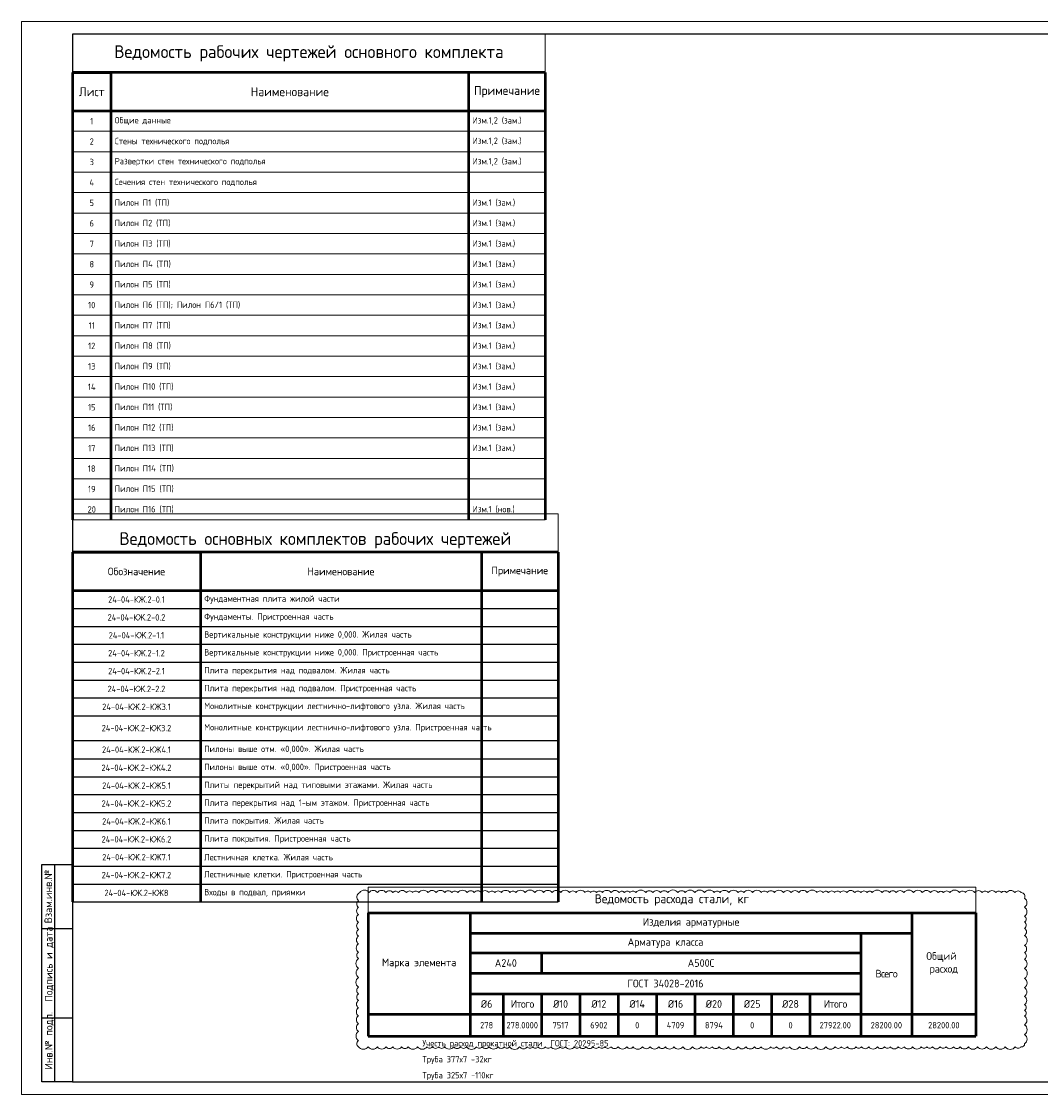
# Model space of a CAD drawing. Header units: millimetres. Extents: x 376598 to 1249954, y -318491 to -22134.
# Tile 15 of 256: x 376598 to 416478, y -151390 to -109390. Entities that reach past the tile are written whole.
import ezdxf
from ezdxf.enums import TextEntityAlignment as Align

# ---------------------------------------------------------------- set-up
doc = ezdxf.new("R2010")
doc.units = ezdxf.units.MM
for name, color, linetype, lineweight in [('АС-Таблицы', 7, 'Continuous', 20), ('РАЗМЕРЫ', 1, 'Continuous', 9), ('Текст', 7, 'Continuous', 25), ('ТОНКИЕ', 7, 'Continuous', 9)]:
    doc.layers.add(name, color=color, linetype=linetype, lineweight=lineweight)
doc.layers.add('ТОЛСТЫЕ_ОСНОВНЫЕ', color=6, linetype='Continuous')
doc.styles.add('GOST-2.304_Type-B', font='GOST_Common.ttf')
doc.styles.add('style1', font='GOST_Common.ttf', dxfattribs={"height": 500})
doc.styles.add('ГОСТ', font='GOST_Common.ttf')

# ---------------------------------------------------------------- blocks, each defined once
blk = doc.blocks.new('*T37')
at = {"color": 0, "lineweight": 50}
for p, q in [((0, -1500), (1500, -1500)), ((0, -1500), (0, -19000)), ((1500, -1500), (1500, -19000)), ((15500, -1500), (15500, -19000)), ((18500, -1500), (18500, -19000)), ((0, -3000), (18500, -3000))]:
    blk.add_line(p, q, dxfattribs=at)
at = {"color": 0, "linetype": 'ByBlock', "lineweight": -2}
blk.add_line((1500, -1500), (18500, -1500), dxfattribs=at)
at = {"color": 0, "lineweight": 20}
for p, q in [((0, -3800), (18500, -3800)), ((0, -4600), (18500, -4600)), ((0, -5400), (18500, -5400)), ((0, -6200), (18500, -6200)), ((0, -7000), (18500, -7000)), ((0, -7800), (18500, -7800)), ((0, -8600), (18500, -8600)), ((0, -9400), (18500, -9400)), ((0, -10200), (18500, -10200)), ((0, -11000), (18500, -11000)), ((0, -11800), (18500, -11800)), ((0, -12600), (18500, -12600)), ((0, -13400), (18500, -13400)), ((0, -14200), (18500, -14200)), ((0, -15000), (18500, -15000)), ((0, -15800), (18500, -15800)), ((0, -16600), (18500, -16600)), ((0, -17400), (18500, -17400)), ((0, -18200), (18500, -18200)), ((0, -19000), (18500, -19000))]:
    blk.add_line(p, q, dxfattribs=at)
at = {"layer": 'DEFPOINTS', "color": 8, "linetype": 'ByBlock', "lineweight": 0}
for p, q in [((0, 0), (18500, 0)), ((0, 0), (0, -1500)), ((18500, 0), (18500, -1500))]:
    blk.add_line(p, q, dxfattribs=at)
at = {"color": 0, "linetype": 'Continuous', "lineweight": -3, "style": 'GOST-2.304_Type-B'}
for s, insert, char_height, width, attachment_point in [('Ведомость рабочих чертежей основного комплекта', (9250, -750.0000000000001), 500, 18200, 5), ('Лист', (750, -2250), 350, 1200, 5), ('Наименование', (8500, -2250), 350, 13700, 5), ('Примечание', (17000, -2250), 350, 2700, 5), ('1', (750, -3400), 250, 1200, 5), ('Общие данные', (1650, -3400), 250, 13700, 4), ('Изм.1,2 (зам.)', (15650, -3400), 250, 2700, 4), ('2', (750, -4200), 250, 1200, 5), ('{\\C7;Стены технического подполья}', (1650, -4200), 250, 13700, 4), ('Изм.1,2 (зам.)', (15650, -4200), 250, 2700, 4), ('3', (750, -5000), 250, 1200, 5), ('{\\C7;Развертки стен технического подполья}', (1650, -5000), 250, 13700, 4), ('Изм.1,2 (зам.)', (15650, -5000), 250, 2700, 4), ('4', (750, -5800), 250, 1200, 5), ('{\\C7;Сечения стен технического подполья}', (1650, -5800), 250, 13700, 4), ('5', (750, -6600), 250, 1200, 5), ('{\\C256;Пилон П1 (ТП) }', (1650, -6600), 250, 13700, 4), ('Изм.1 (зам.)', (15650, -6600), 250, 2700, 4), ('6', (750, -7400), 250, 1200, 5), ('{\\C256;Пилон П2 (ТП) }', (1650, -7400), 250, 13700, 4), ('Изм.1 (зам.)', (15650, -7400), 250, 2700, 4), ('7', (750, -8200), 250, 1200, 5), ('{\\C256;Пилон П3 (ТП)}', (1650, -8200), 250, 13700, 4), ('Изм.1 (зам.)', (15650, -8200), 250, 2700, 4), ('Изм.1 (зам.)', (15650, -9000), 250, 2700, 4), ('8', (750, -9000), 250, 1200, 5), ('{\\C256;Пилон П4 (ТП) }', (1650, -9000), 250, 13700, 4), ('9', (750, -9800), 250, 1200, 5), ('{\\C256;Пилон П5 (ТП) }', (1650, -9800), 250, 13700, 4), ('Изм.1 (зам.)', (15650, -9800), 250, 2700, 4), ('10', (750, -10600), 250, 1200, 5), ('{\\C256;Пилон П6 (ТП); Пилон П6/1 (ТП) }', (1650, -10600), 250, 13700, 4), ('Изм.1 (зам.)', (15650, -10600), 250, 2700, 4), ('11', (750, -11400), 250, 1200, 5), ('{\\C256;Пилон П7 (ТП) }', (1650, -11400), 250, 13700, 4), ('Изм.1 (зам.)', (15650, -11400), 250, 2700, 4), ('12', (750, -12200), 250, 1200, 5), ('{\\C256;Пилон П8 (ТП)}', (1650, -12200), 250, 13700, 4), ('Изм.1 (зам.)', (15650, -12200), 250, 2700, 4), ('13', (750, -13000), 250, 1200, 5), ('{\\C256;Пилон П9 (ТП)}', (1650, -13000), 250, 13700, 4), ('Изм.1 (зам.)', (15650, -13000), 250, 2700, 4), ('14', (750, -13800), 250, 1200, 5), ('{\\C256;Пилон П10 (ТП)}', (1650, -13800), 250, 13700, 4), ('Изм.1 (зам.)', (15650, -13800), 250, 2700, 4), ('15', (750, -14600), 250, 1200, 5), ('{\\C256;Пилон П11 (ТП)}', (1650, -14600), 250, 13700, 4), ('Изм.1 (зам.)', (15650, -14600), 250, 2700, 4), ('16', (750, -15400), 250, 1200, 5), ('{\\C256;Пилон П12 (ТП)}', (1650, -15400), 250, 13700, 4), ('Изм.1 (зам.)', (15650, -15400), 250, 2700, 4), ('17', (750, -16200), 250, 1200, 5), ('{\\C256;Пилон П13 (ТП)}', (1650, -16200), 250, 13700, 4), ('Изм.1 (зам.)', (15650, -16200), 250, 2700, 4), ('18', (750, -17000), 250, 1200, 5), ('{\\C256;Пилон П14 (ТП)}', (1650, -17000), 250, 13700, 4), ('19', (750, -17800), 250, 1200, 5), ('{\\C256;Пилон П15 (ТП)}', (1650, -17800), 250, 13700, 4), ('20', (750, -18600), 250, 1200, 5), ('{\\C256;Пилон П16 (ТП)}', (1650, -18600), 250, 13700, 4), ('Изм.1 (нов.)', (15650, -18600), 250, 2700, 4)]:
    blk.add_mtext(s, dxfattribs=dict(at, insert=insert, char_height=char_height, width=width, attachment_point=attachment_point))
blk = doc.blocks.new('*U57')
at = {"layer": 'ТОЛСТЫЕ_ОСНОВНЫЕ'}
for p, q in [((8, 5), (8, 90)), ((8, 90), (20, 90)), ((13, 5), (13, 90)), ((8, 65), (20, 65)), ((8, 30), (20, 30)), ((20, 5), (8, 5))]:
    blk.add_line(p, q, dxfattribs=at)
at = {"layer": 'ТОЛСТЫЕ_ОСНОВНЫЕ', "color": 6}
blk.add_lwpolyline([(20, 5), (589, 5), (589, 415), (20, 415)], close=True, dxfattribs=at)
at = {"layer": 'ТОНКИЕ'}
blk.add_lwpolyline([(0, 0), (594, 0), (594, 420), (0, 420)], close=True, dxfattribs=at)
at = {"layer": 'Текст', "style": 'style1'}
for s, p in [('Взам.инв.№', (10.5, 77.5)), ('Подпись и дата', (10.89337601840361, 51.05893225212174)), ('Инв.№ подл.', (10.89337601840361, 21.05893225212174))]:
    blk.add_text(s, height=3, rotation=90, dxfattribs=at).set_placement(p, align=Align.MIDDLE)
blk.add_text('Формат А2', height=2.5, dxfattribs=at).set_placement((549.5706782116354, 1.201263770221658))
blk = doc.blocks.new('*T40')
at = {"layer": 'DEFPOINTS', "color": 8, "linetype": 'ByBlock', "lineweight": 0, "transparency": 16777216}
for p, q in [((0, 0), (23785.09621332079, 0)), ((0, 0), (0, -1000)), ((23785.09621332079, 0), (23785.09621332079, -1000))]:
    blk.add_line(p, q, dxfattribs=at)
at = {"layer": 'АС-Таблицы', "color": 0, "linetype": 'ByBlock', "lineweight": 50, "transparency": 16777216}
for p, q in [((0, -1000), (23785.09621332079, -1000)), ((0, -1000), (0, -5835.162634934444)), ((4000, -1000), (4000, -5835.162634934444)), ((21285.09621332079, -1000), (21285.09621332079, -5835.162634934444)), ((23785.09621332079, -1000), (23785.09621332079, -5835.162634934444)), ((4000, -1800), (21285.09621332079, -1800)), ((19285.09621332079, -1800), (19285.09621332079, -5835.162634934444)), ((4000, -2568.495968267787), (19285.09621332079, -2568.495968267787)), ((6785.096213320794, -2568.495968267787), (6785.096213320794, -3368.495968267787)), ((4000, -3368.495968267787), (19285.09621332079, -3368.495968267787)), ((4000, -4168.495968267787), (19285.09621332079, -4168.495968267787)), ((5285.096213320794, -4168.495968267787), (5285.096213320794, -5835.162634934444)), ((6785.096213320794, -4168.495968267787), (6785.096213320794, -5835.162634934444)), ((8285.096213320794, -4168.495968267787), (8285.096213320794, -5835.162634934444)), ((9785.096213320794, -4168.495968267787), (9785.096213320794, -5835.162634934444)), ((11285.09621332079, -4168.495968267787), (11285.09621332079, -5835.162634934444)), ((12785.09621332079, -4168.495968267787), (12785.09621332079, -5835.162634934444)), ((14285.09621332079, -4168.495968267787), (14285.09621332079, -5835.162634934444)), ((15785.09621332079, -4168.495968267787), (15785.09621332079, -5835.162634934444)), ((17285.09621332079, -4168.495968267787), (17285.09621332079, -5835.162634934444)), ((0, -4968.495968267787), (23785.09621332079, -4968.495968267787)), ((0, -5835.162634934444), (23785.09621332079, -5835.162634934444))]:
    blk.add_line(p, q, dxfattribs=at)
at = {"layer": 'АС-Таблицы', "color": 0, "transparency": 16777216, "attachment_point": 5, "style": 'ГОСТ'}
for s, insert, char_height, width in [('Ведомость расхода стали, кг', (11892.54810666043, -500), 350, 23585.09621332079), ('Изделия арматурные', (12642.54810666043, -1400), 300, 17085.09621332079), ('Арматура класса', (11642.54810666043, -2184.247984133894), 300, 15085.09621332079), ('Общий  расход', (22535.09621332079, -2984.247984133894), 300, 2300), ('Марка элемента', (2000, -2984.247984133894), 300, 3800), ('А240', (5392.548106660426, -2968.495968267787), 300, 2585.096213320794), ('A500С', (13035.09621332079, -2968.495968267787), 300, 12300), ('{\\T0.9;Всего}', (20285.09621332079, -3384.247984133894), 300, 1800), ('ГОСТ 34028-2016', (11642.54810666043, -3768.495968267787), 300, 15085.09621332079), ('{\\T0.9;Итого}', (6035.096213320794, -4568.495968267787), 300, 1300), ('{\\T0.9;Итого}', (18285.09621332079, -4568.495968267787), 300, 1800), ('278.0000', (6035.096213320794, -5401.82930160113), 250, 1300), ('0', (16535.09621332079, -5401.82930160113), 250, 1300), ('27922.00', (18285.09621332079, -5401.82930160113), 250, 1800), ('28200.00', (20285.09621332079, -5401.82930160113), 250, 1800), ('28200.00', (22535.09621332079, -5401.82930160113), 250, 2300)]:
    blk.add_mtext(s, dxfattribs=dict(at, insert=insert, char_height=char_height, width=width))
at = {"layer": 'АС-Таблицы', "color": 150, "transparency": 16777216, "attachment_point": 5, "style": 'ГОСТ'}
for s, insert, char_height, width in [('{\\C200;%%C6} ', (4642.548106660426, -4568.495968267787), 300, 1085.096213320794), ('{\\C200;%%C10} ', (7535.096213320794, -4568.495968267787), 300, 1300), ('{\\C200;%%C12} ', (9035.096213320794, -4568.495968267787), 300, 1300), ('{\\C200;%%C14} ', (10535.09621332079, -4568.495968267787), 300, 1300), ('{\\C200;%%C16}', (12035.09621332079, -4568.495968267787), 300, 1300), ('{\\C200;%%C20}', (13535.09621332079, -4568.495968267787), 300, 1300), ('{\\C200;%%C25}', (15035.09621332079, -4568.495968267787), 300, 1300), ('{\\C200;%%C28}', (16535.09621332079, -4568.495968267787), 300, 1300), ('278', (4642.548106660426, -5401.82930160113), 250, 1085.096213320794), ('7517', (7535.096213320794, -5401.82930160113), 250, 1300), ('6902', (9035.096213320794, -5401.82930160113), 250, 1300), ('0', (10535.09621332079, -5401.82930160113), 250, 1300), ('4709', (12035.09621332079, -5401.82930160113), 250, 1300), ('8794', (13535.09621332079, -5401.82930160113), 250, 1300), ('0', (15035.09621332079, -5401.82930160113), 250, 1300)]:
    blk.add_mtext(s, dxfattribs=dict(at, insert=insert, char_height=char_height, width=width))
blk = doc.blocks.new('*T1411')
at = {"color": 0, "lineweight": 50, "transparency": 16777216}
for p, q in [((0, -1500), (5000, -1500)), ((0, -1500), (0, -15185.34380937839)), ((5000, -1500), (5000, -15185.34380937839)), ((16000, -1500), (16000, -15185.34380937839)), ((19000, -1500), (19000, -15185.34380937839)), ((0, -3000), (19000, -3000))]:
    blk.add_line(p, q, dxfattribs=at)
at = {"color": 0, "linetype": 'ByBlock', "lineweight": -2, "transparency": 16777216}
blk.add_line((5000, -1500), (19000, -1500), dxfattribs=at)
at = {"color": 0, "linetype": 'Continuous', "transparency": 16777216}
for p, q in [((0, -3700), (19000, -3700)), ((0, -4400), (19000, -4400)), ((0, -5100), (19000, -5100)), ((0, -5800), (19000, -5800)), ((0, -6500), (19000, -6500)), ((0, -7200), (5000, -7200)), ((16000, -7200), (19000, -7200)), ((0, -7900), (5000, -7900)), ((16000, -7900), (19000, -7900)), ((0, -8866.666666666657), (5000, -8866.666666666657)), ((16000, -8866.666666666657), (19000, -8866.666666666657)), ((0, -9585.343809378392), (5000, -9585.343809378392)), ((16000, -9585.343809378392), (19000, -9585.343809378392)), ((0, -10285.34380937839), (5000, -10285.34380937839)), ((16000, -10285.34380937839), (19000, -10285.34380937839)), ((0, -10985.34380937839), (5000, -10985.34380937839)), ((0, -11685.34380937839), (5000, -11685.34380937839)), ((0, -12385.34380937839), (5000, -12385.34380937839)), ((0, -13085.34380937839), (5000, -13085.34380937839)), ((0, -13785.34380937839), (5000, -13785.34380937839)), ((0, -14485.34380937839), (5000, -14485.34380937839)), ((0, -15185.34380937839), (5000, -15185.34380937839))]:
    blk.add_line(p, q, dxfattribs=at)
at = {"color": 0, "lineweight": -2, "transparency": 16777216}
for p, q in [((5000, -7200), (16000, -7200)), ((5000, -7900), (16000, -7900)), ((5000, -8866.666666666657), (16000, -8866.666666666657)), ((5000, -9585.343809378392), (16000, -9585.343809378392)), ((5000, -10285.34380937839), (16000, -10285.34380937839)), ((5000, -10985.34380937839), (19000, -10985.34380937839)), ((5000, -11685.34380937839), (19000, -11685.34380937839)), ((5000, -12385.34380937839), (19000, -12385.34380937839)), ((5000, -13085.34380937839), (19000, -13085.34380937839)), ((5000, -13785.34380937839), (19000, -13785.34380937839)), ((5000, -14485.34380937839), (19000, -14485.34380937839)), ((5000, -15185.34380937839), (19000, -15185.34380937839))]:
    blk.add_line(p, q, dxfattribs=at)
at = {"layer": 'DEFPOINTS', "color": 8, "linetype": 'ByBlock', "lineweight": 0, "transparency": 16777216}
for p, q in [((0, 0), (19000, 0)), ((0, 0), (0, -1500)), ((19000, 0), (19000, -1500))]:
    blk.add_line(p, q, dxfattribs=at)
at = {"color": 0, "linetype": 'Continuous', "lineweight": -3, "transparency": 16777216, "style": 'GOST-2.304_Type-B'}
for s, insert, char_height, width, attachment_point in [('Ведомость основных комплектов рабочих чертежей', (9500, -1350), 500, 18700, 8), ('Обозначение', (2500, -2250), 300, 4800, 5), ('Наименование', (10500, -2250), 300, 10700, 5), ('Примечание', (17500, -2250), 300, 2900, 5), ('24-04-КЖ.2-0.1', (2500, -3350), 250, 4700, 5), ('Фундаментная плита жилой части', (5150, -3350), 250, 10700, 4), ('24-04-КЖ.2-0.2', (2500, -4050), 250, 4700, 5), ('Фундаменты. Пристроенная часть', (5150, -4050), 250, 10700, 4), ('24-04-КЖ.2-1.1', (2500, -4750), 250, 4700, 5), ('Вертикальные конструкции ниже 0,000. Жилая часть', (5150, -4750), 250, 10700, 4), ('24-04-КЖ.2-1.2', (2500, -5450), 250, 4700, 5), ('Вертикальные конструкции ниже 0,000. Пристроенная часть', (5150, -5450), 250, 10700, 4), ('24-04-КЖ.2-2.1', (2500, -6150), 250, 4700, 5), ('Плита перекрытия над подвалом. Жилая часть', (5150, -6150), 250, 10700, 4), ('24-04-КЖ.2-2.2', (2500, -6850), 250, 4700, 5), ('Плита перекрытия над подвалом. Пристроенная часть', (5150, -6850), 250, 10700, 4), ('24-04-КЖ.2-КЖ3.1', (2500, -7550), 250, 4700, 5), ('Монолитные конструкции лестнично-лифтового узла. Жилая часть', (5150, -7550), 250, 10700, 4), ('24-04-КЖ.2-КЖ3.2', (2500, -8383.333333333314), 250, 4700, 5), ('Монолитные конструкции лестнично-лифтового узла. Пристроенная часть', (5150, -8383.333333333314), 250, 10700, 4), ('24-04-КЖ.2-КЖ4.1', (2500, -9226.005238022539), 250, 4700, 5), ('Пилоны выше отм. «0,000». Жилая часть', (5150, -9226.005238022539), 250, 10700, 4), ('24-04-КЖ.2-КЖ4.2', (2500, -9935.343809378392), 250, 4700, 5), ('Пилоны выше отм. «0,000». Пристроенная часть', (5150, -9935.343809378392), 250, 10700, 4), ('24-04-КЖ.2-КЖ5.1', (2500, -10635.34380937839), 250, 4700, 5), ('Плиты перекрытий над типовыми этажами. Жилая часть', (5150, -10635.34380937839), 250, 10700, 4), ('24-04-КЖ.2-КЖ5.2', (2500, -11335.34380937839), 250, 4700, 5), ('Плита перекрытия над 1-ым этажом. Пристроенная часть', (5150, -11335.34380937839), 250, 10700, 4), ('24-04-КЖ.2-КЖ6.1', (2500, -12035.34380937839), 250, 4700, 5), ('Плита покрытия. Жилая часть', (5150, -12035.34380937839), 250, 10700, 4), ('24-04-КЖ.2-КЖ6.2', (2500, -12735.34380937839), 250, 4700, 5), ('Плита покрытия. Пристроенная часть', (5150, -12735.34380937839), 250, 10700, 4), ('24-04-КЖ.2-КЖ7.1', (2500, -13435.34380937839), 250, 4700, 5), ('Лестничная клетка. Жилая часть', (5150, -13435.34380937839), 250, 10700, 4), ('24-04-КЖ.2-КЖ7.2', (2500, -14135.34380937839), 250, 4700, 5), ('Лестничные клетки. Пристроенная часть', (5150, -14135.34380937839), 250, 10700, 4), ('24-04-КЖ.2-КЖ8', (2500, -14835.34380937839), 250, 4700, 5), ('Входы в подвал, приямки', (5150, -14835.34380937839), 250, 10700, 4)]:
    blk.add_mtext(s, dxfattribs=dict(at, insert=insert, char_height=char_height, width=width, attachment_point=attachment_point))

msp = doc.modelspace()

# ---------------------------------------------------------------- linework, layer by layer
at = {"layer": 'РАЗМЕРЫ', "color": 1, "lineweight": 50, "elevation": 3099.999999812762}
for points in [[(397097.5461372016, -111389.676933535), (378597.5461372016, -111389.676933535)], [(397597.5461372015, -130165.1558190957), (378597.5461372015, -130165.1558190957)]]:
    msp.add_lwpolyline(points, dxfattribs=at)
at = {"layer": 'РАЗМЕРЫ', "color": 240, "lineweight": 0, "true_color": 0xed1f24}
msp.add_lwpolyline([(389785.0276645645, -149520.940322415, 0.52056705), (390164.0065152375, -149520.940322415, 0.52056705), (390527.5552075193, -149520.940322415, 0.52056705), (390866.6341589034, -149520.940322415, 0.52056705), (391126.8532818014, -149520.940322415, 0.52056705), (391474.0745715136, -149520.940322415, 0.52056705), (391728.0740221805, -149520.940322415, 0.52056705), (392101.2848745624, -149520.940322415, 0.52056705), (392469.6066617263, -149520.940322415, 0.52056705), (392680.2026882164, -149520.940322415, 0.52056705), (392923.5939049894, -149520.940322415, 0.52056705), (393162.2791676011, -149520.940322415, 0.52056705), (393516.3671219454, -149520.940322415, 0.52056705), (393773.467253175, -149520.940322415, 0.52056705), (394014.764900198, -149520.940322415, 0.52056705), (394400.9888450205, -149520.940322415, 0.52056705), (394628.1808369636, -149520.940322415, 0.52056705), (394900.4303562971, -149520.940322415, 0.52056705), (395247.9568311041, -149520.940322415, 0.52056705), (395495.2727281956, -149520.940322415, 0.52056705), (395695.5657058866, -149520.940322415, 0.52056705), (396092.2697068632, -149520.940322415, 0.52056705), (396396.5026241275, -149520.940322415, 0.52056705), (396599.5117491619, -149520.940322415, 0.52056705), (396807.190206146, -149520.940322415, 0.52056705), (397102.4445779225, -149520.940322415, 0.52056705), (397316.452573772, -149520.940322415, 0.52056705), (397671.0959649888, -149520.940322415, 0.52056705), (397889.2056485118, -149520.940322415, 0.52056705), (398232.5877097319, -149520.940322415, 0.52056705), (398437.8002711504, -149520.940322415, 0.52056705), (398690.5606703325, -149520.940322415, 0.52056705), (398963.5670487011, -149520.940322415, 0.52056705), (399201.1780597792, -149520.940322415, 0.52056705), (399427.051652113, -149520.940322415, 0.52056705), (399667.5558178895, -149520.940322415, 0.52056705), (399948.8632308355, -149520.940322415, 0.52056705), (400284.8415016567, -149520.940322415, 0.52056705), (400532.1390876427, -149520.940322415, 0.52056705), (400899.850504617, -149520.940322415, 0.52056705), (401202.069200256, -149520.940322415, 0.52056705), (401536.8633529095, -149520.940322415, 0.52056705), (401795.6114836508, -149520.940322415, 0.52056705), (402127.5430001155, -149520.940322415, 0.52056705), (402474.6300083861, -149520.940322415, 0.52056705), (402862.6667526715, -149520.940322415, 0.52056705), (403197.0092313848, -149520.940322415, 0.52056705), (403399.6887565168, -149520.940322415, 0.52056705), (403631.3303471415, -149520.940322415, 0.52056705), (403906.8453469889, -149520.940322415, 0.52056705), (404260.3534496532, -149520.940322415, 0.52056705), (404645.5214540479, -149520.940322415, 0.52056705), (404955.4918510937, -149520.940322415, 0.52056705), (405281.624850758, -149520.940322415, 0.52056705), (405537.7911155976, -149520.940322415, 0.52056705), (405917.4108549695, -149520.940322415, 0.52056705), (406138.6578412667, -149520.940322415, 0.52056705), (406441.1695145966, -149520.940322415, 0.52056705), (406655.1286808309, -149520.940322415, 0.52056705), (407047.8469644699, -149520.940322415, 0.52056705), (407328.5806294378, -149520.940322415, 0.52056705), (407681.7164062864, -149520.940322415, 0.52056705), (408080.4407325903, -149520.940322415, 0.52056705), (408437.5378119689, -149520.940322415, 0.52056705), (408683.6085538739, -149520.940322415, 0.52056705), (408921.9581128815, -149520.940322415, 0.52056705), (409251.4420448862, -149520.940322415, 0.52056705), (409466.8111662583, -149520.940322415, 0.52056705), (409757.0910209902, -149520.940322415, 0.52056705), (410093.563691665, -149520.940322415, 0.52056705), (410372.7836385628, -149520.940322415, 0.52056705), (410597.6501200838, -149520.940322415, 0.52056705), (410910.2573163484, -149520.940322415, 0.52056705), (411146.4156463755, -149520.940322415, 0.52056705), (411469.0756396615, -149520.940322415, 0.52056705), (411808.3254946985, -149520.940322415, 0.52056705), (412026.88074846, -149520.940322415, 0.52056705), (412248.3169495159, -149520.940322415, 0.52056705), (412554.6190217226, -149520.940322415, 0.52056705), (412778.0328221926, -149520.940322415, 0.52056705), (413078.2800221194, -149520.940322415, 0.52056705), (413333.7504649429, -149520.940322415, 0.52056705), (413655.7390510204, -149520.940322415, 0.52056705), (414013.5441598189, -149520.940322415, 0.52056705), (414362.0228121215, -149520.940322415, 0.52056705), (414731.5043026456, -149520.940322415, 0.52056705), (415096.7132018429, -149520.940322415, 0.52056705), (415485.1466867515, -149520.940322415, 0.52056705), (415712.784248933, -149520.940322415, 0.52056705), (415855.0893483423, -149400.304047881, 0.52056705), (415855.0893483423, -149040.8265247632, 0.52056705), (415855.0893483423, -148661.9575407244, 0.52056705), (415855.0893483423, -148317.1472132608, 0.52056705), (415855.0893483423, -148095.7171159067, 0.52056705), (415855.0893483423, -147867.8109908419, 0.52056705), (415855.0893483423, -147547.4032635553, 0.52056705), (415855.0893483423, -147203.2521358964, 0.52056705), (415855.0893483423, -146845.0624938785, 0.52056705), (415855.0893483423, -146451.7033215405, 0.52056705), (415855.0893483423, -146095.002982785, 0.52056705), (415855.0893483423, -145836.9201555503, 0.52056705), (415855.0893483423, -145551.0654846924, 0.52056705), (415855.0893483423, -145162.7784886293, 0.52056705), (415855.0893483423, -144883.6745120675, 0.52056705), (415855.0893483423, -144637.4572813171, 0.52056705), (415855.0893483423, -144412.938710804, 0.52056705), (415855.0893483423, -144057.2454828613, 0.52056705), (415855.0893483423, -143708.2663270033, 0.52056705), (415724.1045149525, -143485.7369540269, 0.52056705), (415471.8202045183, -143485.7369540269, 0.52056705), (415149.5508481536, -143485.7369540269, 0.52056705), (414946.4074416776, -143485.7369540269, 0.52056705), (414727.6263509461, -143485.7369540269, 0.52056705), (414422.8746190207, -143485.7369540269, 0.52056705), (414197.806715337, -143485.7369540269, 0.52056705), (413898.9267446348, -143485.7369540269, 0.52056705), (413534.0474453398, -143485.7369540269, 0.52056705), (413304.5360466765, -143485.7369540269, 0.52056705), (412931.5388238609, -143485.7369540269, 0.52056705), (412677.0327659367, -143485.7369540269, 0.52056705), (412475.3237294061, -143485.7369540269, 0.52056705), (412173.3369744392, -143485.7369540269, 0.52056705), (411849.1022260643, -143485.7369540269, 0.52056705), (411507.0385644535, -143485.7369540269, 0.52056705), (411133.5774602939, -143485.7369540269, 0.52056705), (410824.6996258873, -143485.7369540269, 0.52056705), (410563.7114365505, -143485.7369540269, 0.52056705), (410275.6533293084, -143485.7369540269, 0.52056705), (409894.4893533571, -143485.7369540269, 0.52056705), (409689.1119919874, -143485.7369540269, 0.52056705), (409446.3677676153, -143485.7369540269, 0.52056705), (409207.6214679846, -143485.7369540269, 0.52056705), (408895.7039900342, -143485.7369540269, 0.52056705), (408643.1572204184, -143485.7369540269, 0.52056705), (408423.8878335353, -143485.7369540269, 0.52056705), (408177.7926768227, -143485.7369540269, 0.52056705), (407971.774426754, -143485.7369540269, 0.52056705), (407730.8552092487, -143485.7369540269, 0.52056705), (407346.1999158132, -143485.7369540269, 0.52056705), (407015.5074508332, -143485.7369540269, 0.52056705), (406722.2978191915, -143485.7369540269, 0.52056705), (406415.5074508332, -143485.7369540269, 0.52056705), (406061.9322074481, -143485.7369540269, 0.52056705), (405784.0611786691, -143485.7369540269, 0.52056705), (405554.7573058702, -143485.7369540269, 0.52056705), (405207.5238087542, -143485.7369540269, 0.52056705), (404866.3879098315, -143485.7369540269, 0.52056705), (404643.1083908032, -143485.7369540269, 0.52056705), (404278.6014173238, -143485.7369540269, 0.52056705), (403938.3261403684, -143485.7369540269, 0.52056705), (403710.8900003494, -143485.7369540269, 0.52056705), (403326.7474178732, -143485.7369540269, 0.52056705), (402952.1876473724, -143485.7369540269, 0.52056705), (402575.85169962, -143485.7369540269, 0.52056705), (402287.6898294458, -143485.7369540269, 0.52056705), (401895.1790716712, -143485.7369540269, 0.52056705), (401609.0985638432, -143485.7369540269, 0.52056705), (401301.7832771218, -143485.7369540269, 0.52056705), (401029.3628541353, -143485.7369540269, 0.52056705), (400642.6933390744, -143485.7369540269, 0.52056705), (400415.4342064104, -143485.7369540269, 0.52056705), (400196.006123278, -143485.7369540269, 0.52056705), (399986.8688815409, -143485.7369540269, 0.52056705), (399669.8303977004, -143485.7369540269, 0.52056705), (399334.6028822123, -143485.7369540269, 0.52056705), (399098.4079299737, -143485.7369540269, 0.52056705), (398875.2016553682, -143485.7369540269, 0.52056705), (398652.4470547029, -143485.7369540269, 0.52056705), (398301.1973217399, -143485.7369540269, 0.52056705), (398043.5051314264, -143485.7369540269, 0.52056705), (397700.9043440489, -143485.7369540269, 0.52056705), (397365.6768285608, -143485.7369540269, 0.52056705), (397030.5164537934, -143485.7369540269, 0.52056705), (396688.0804663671, -143485.7369540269, 0.52056705), (396310.2674227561, -143485.7369540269, 0.52056705), (395945.4369530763, -143485.7369540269, 0.52056705), (395715.3457027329, -143485.7369540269, 0.52056705), (395377.3043806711, -143485.7369540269, 0.52056705), (395122.505345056, -143485.7369540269, 0.52056705), (394895.3560790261, -143485.7369540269, 0.52056705), (394586.4355187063, -143485.7369540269, 0.52056705), (394319.3985607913, -143485.7369540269, 0.52056705), (394036.7117112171, -143485.7369540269, 0.52056705), (393671.8263082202, -143485.7369540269, 0.52056705), (393438.2925700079, -143485.7369540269, 0.52056705), (393164.3706363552, -143485.7369540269, 0.52056705), (392826.9274770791, -143485.7369540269, 0.52056705), (392505.2806983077, -143485.7369540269, 0.52056705), (392146.9811896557, -143485.7369540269, 0.52056705), (391907.1423273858, -143485.7369540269, 0.52056705), (391664.2271993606, -143485.7369540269, 0.52056705), (391340.1389398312, -143485.7369540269, 0.52056705), (391131.2641572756, -143485.7369540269, 0.52056705), (390860.1743413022, -143485.7369540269, 0.52056705), (390529.8847206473, -143485.7369540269, 0.52056705), (390201.5482845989, -143485.7369540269, 0.52056705), (389833.8368676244, -143485.7369540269, 0.52056705), (389785.0276645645, -143804.6452716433, 0.52056705), (389785.0276645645, -144062.0078620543, 0.52056705), (389785.0276645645, -144349.2785917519, 0.52056705), (389785.0276645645, -144646.6570517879, 0.52056705), (389785.0276645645, -144925.0529989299, 0.52056705), (389785.0276645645, -145193.8783415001, 0.52056705), (389785.0276645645, -145488.5345504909, 0.52056705), (389785.0276645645, -145821.6562888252, 0.52056705), (389785.0276645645, -146069.5825561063, 0.52056705), (389785.0276645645, -146448.3966068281, 0.52056705), (389785.0276645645, -146810.8893586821, 0.52056705), (389785.0276645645, -147186.5905214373, 0.52056705), (389785.0276645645, -147450.1422655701, 0.52056705), (389785.0276645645, -147707.0714931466, 0.52056705), (389785.0276645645, -147994.9586967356, 0.52056705), (389785.0276645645, -148310.9168253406, 0.52056705), (389785.0276645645, -148617.2677271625, 0.52056705), (389785.0276645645, -148916.3979496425, 0.52056705), (389785.0276645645, -149281.9242413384, 0.52056705)], format="xyb", close=True, dxfattribs=at)

# ---------------------------------------------------------------- block references
at = {"xscale": 100, "yscale": 100, "zscale": 100}
msp.add_blockref('*U57', (376597.5461372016, -151389.676933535, 3099.999999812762), dxfattribs=at)
for name, p in [('*T37', (378597.5461372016, -109889.676933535, 3099.999999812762)), ('*T1411', (378597.5461372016, -128665.1558190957, 3099.999999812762)), ('*T40', (390158.8010052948, -143274.3927826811, 3099.999999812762))]:
    msp.add_blockref(name, p)

# ---------------------------------------------------------------- texts
at = {"layer": 'Текст', "color": 7, "insert": (392288.9037144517, -149257.4526755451, 3099.999999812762), "char_height": 250, "attachment_point": 1, "style": 'ГОСТ'}
msp.add_mtext_dynamic_manual_height_columns('\\pxsm1.5;Учесть расход прокатной стали  ГОСТ: 20295-85\\PТруба 377х7 -32кг\\PТруба 325х7 -110кг', width=8484.333831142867, gutter_width=12.5, heights=[3817.407336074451], dxfattribs=at)

doc.saveas('drawing.dxf')
